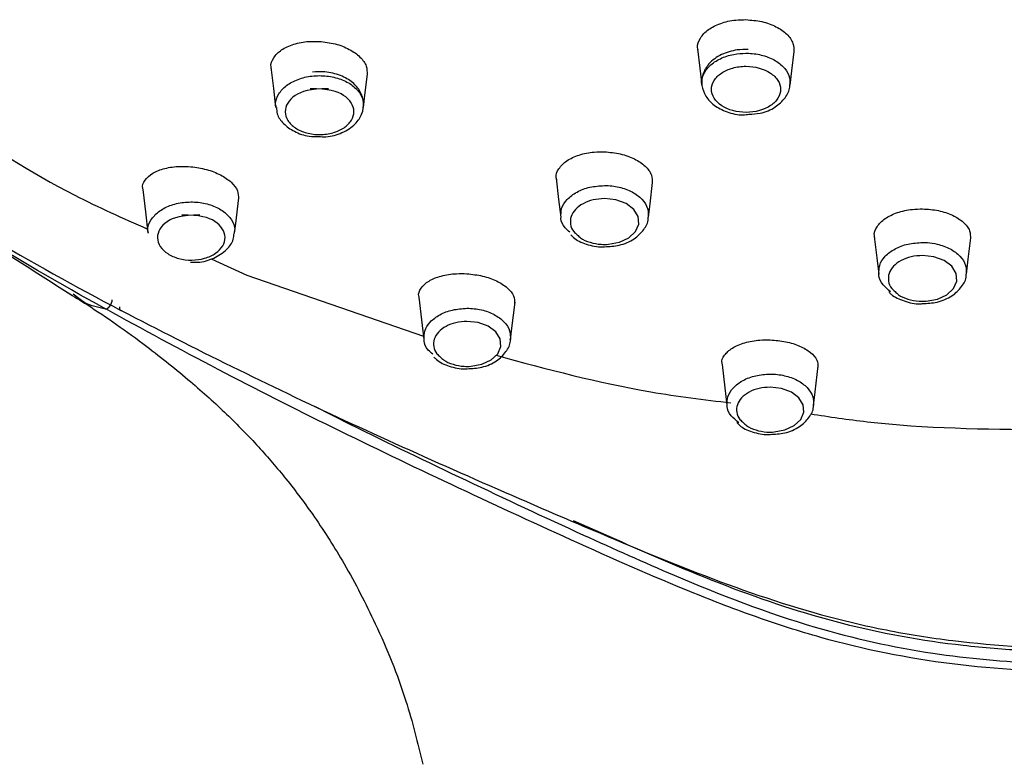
# Model space of a CAD drawing. Header units: inches. Extents: x 53216 to 117387, y -66787 to -22834.
# Tile 34 of 256: x 58258.32 to 58261.35, y -30491.55 to -30489.25. Entities that reach past the tile are written whole.
import ezdxf

# ---------------------------------------------------------------- set-up
doc = ezdxf.new("R2010")
doc.units = ezdxf.units.IN
doc.header["$MEASUREMENT"] = 0
doc.layers.get('0').update_dxf_attribs({"lineweight": 0})
doc.layers.add('p--łazienka NP', color=150, linetype='Continuous', lineweight=25)

# ---------------------------------------------------------------- blocks, each defined once
blk = doc.blocks.new('natrysk')
at = {"linetype": 'Continuous'}
for p, q in [((-6.4932, 52.2891), (-6.3838, 52.2381)), ((-6.3838, 52.2381), (-5.8393, 52.0508)), ((-6.1755, 51.835), (-6.0645, 51.7785)), ((-5.2509, 51.4258), (-5.377, 51.4808))]:
    blk.add_line(p, q, dxfattribs=at)
at = {"linetype": 'Continuous', "flags": 128}
for points in [[(-4.9947, 52.9361), (-4.9876, 52.8763), (-4.9815, 52.8243)], [(-4.7098, 52.8242), (-4.7046, 52.8683), (-4.6975, 52.9282)], [(-6.3095, 52.8793), (-6.3018, 52.8139), (-6.2949, 52.7555)], [(-6.0245, 52.7554), (-6.0201, 52.793), (-6.0124, 52.8583)], [(-5.4306, 52.5373), (-5.4229, 52.4717), (-5.4164, 52.4169)], [(-5.1461, 52.4168), (-5.1412, 52.4585), (-5.1334, 52.5241)], [(-6.7042, 52.5021), (-6.6962, 52.4336), (-6.6884, 52.3677)], [(-6.4213, 52.3674), (-6.4177, 52.3979), (-6.4084, 52.4772)], [(-5.2698, 52.3335), (-5.2357, 52.34), (-5.2067, 52.3537), (-5.1861, 52.373), (-5.1762, 52.3957), (-5.1782, 52.4194), (-5.1918, 52.4413), (-5.2154, 52.4589), (-5.2466, 52.4704), (-5.2818, 52.4743)], [(-4.4504, 52.3579), (-4.4426, 52.2922), (-4.4367, 52.2416)], [(-4.1663, 52.2416), (-4.1609, 52.2877), (-4.1532, 52.3534)], [(-4.2903, 52.1583), (-4.2561, 52.1647), (-4.2271, 52.1783), (-4.2064, 52.1975), (-4.1965, 52.2202), (-4.1984, 52.2439), (-4.2119, 52.2658), (-4.2355, 52.2835), (-4.2666, 52.295), (-4.3017, 52.299)], [(-5.8535, 52.1704), (-5.8452, 52.1004), (-5.8381, 52.04)], [(-5.571, 52.0397), (-5.5668, 52.0756), (-5.5574, 52.1552)], [(-5.6929, 51.9576), (-5.6594, 51.964), (-5.631, 51.9774), (-5.6108, 51.9963), (-5.6011, 52.0187), (-5.6031, 52.042), (-5.6166, 52.0635), (-5.6401, 52.0809), (-5.6708, 52.0921), (-5.7055, 52.0959)], [(-4.9191, 51.9633), (-4.9107, 51.8916), (-4.9043, 51.8373)], [(-4.6373, 51.8372), (-4.6323, 51.8789), (-4.6229, 51.9589)], [(-4.7594, 51.7551), (-4.7259, 51.7614), (-4.6974, 51.7747), (-4.6772, 51.7936), (-4.6674, 51.816), (-4.6693, 51.8392), (-4.6826, 51.8607), (-4.706, 51.8782), (-4.7367, 51.8894), (-4.7713, 51.8933)]]:
    blk.add_lwpolyline(points, dxfattribs=at)
at = {"linetype": 'Continuous'}
for points, knots in [([(-4.9928, 52.9329), (-4.9935, 52.9352), (-4.9974, 52.9475), (-4.9878, 52.97), (-4.9639, 52.9963), (-4.9252, 53.0157), (-4.8837, 53.0253), (-4.8565, 53.0257), (-4.846, 53.0259)], [0, 0, 0, 0, 0.047218, 0.252967, 0.459321, 0.665597, 0.871509, 1, 1, 1, 1]), ([(-4.846, 53.0259), (-4.8294, 53.0245), (-4.796, 53.0218), (-4.7515, 53.0053), (-4.7181, 52.9819), (-4.6982, 52.9541), (-4.6985, 52.9351), (-4.6986, 52.9261)], [0, 0, 0, 0, 0.204695, 0.40941, 0.61349, 0.818363, 1, 1, 1, 1]), ([(-6.3075, 52.8738), (-6.3082, 52.8758), (-6.312, 52.8877), (-6.3026, 52.9091), (-6.279, 52.9339), (-6.2405, 52.9516), (-6.1988, 52.9596), (-6.1714, 52.9591), (-6.1608, 52.9589)], [0, 0, 0, 0, 0.043266, 0.248155, 0.454724, 0.662299, 0.869728, 1, 1, 1, 1]), ([(-6.1608, 52.9589), (-6.1441, 52.957), (-6.1108, 52.9531), (-6.0664, 52.9355), (-6.033, 52.9115), (-6.0131, 52.8837), (-6.0133, 52.8651), (-6.0134, 52.8563)], [0, 0, 0, 0, 0.205025, 0.410032, 0.613531, 0.817384, 1, 1, 1, 1]), ([(-4.9811, 52.8244), (-4.9813, 52.825), (-4.9851, 52.8354), (-4.9781, 52.8571), (-4.9593, 52.885), (-4.9261, 52.907), (-4.8866, 52.9202), (-4.8586, 52.9218), (-4.846, 52.9225)], [0, 0, 0, 0, 0.0118, 0.216929, 0.421291, 0.626148, 0.831063, 1, 1, 1, 1]), ([(-4.8385, 52.9344), (-4.85, 52.9342), (-4.8789, 52.9337), (-4.9234, 52.9199), (-4.9604, 52.8932), (-4.9806, 52.8587), (-4.9839, 52.8226), (-4.9712, 52.7888), (-4.9442, 52.7601), (-4.9044, 52.7401), (-4.8654, 52.7307), (-4.8426, 52.7335), (-4.8369, 52.7343)], [0, 0, 0, 0, 0.080398, 0.201366, 0.327361, 0.430402, 0.52644, 0.62577, 0.726866, 0.83905, 0.959285, 1, 1, 1, 1]), ([(-4.846, 52.9225), (-4.8433, 52.9225), (-4.8254, 52.9223), (-4.7924, 52.9171), (-4.7528, 52.9006), (-4.7242, 52.8762), (-4.7089, 52.8494), (-4.7106, 52.8317), (-4.7113, 52.8243)], [0, 0, 0, 0, 0.0360736, 0.2394897, 0.4440333, 0.6479154, 0.8522, 1, 1, 1, 1]), ([(-4.8459, 52.8822), (-4.86, 52.8822), (-4.8739, 52.8803), (-4.8995, 52.8731), (-4.9113, 52.8678), (-4.9308, 52.8547), (-4.9387, 52.8467), (-4.9493, 52.8296), (-4.9521, 52.8203), (-4.952, 52.7924), (-4.9404, 52.7739), (-4.9009, 52.7476), (-4.8733, 52.74), (-4.8173, 52.7401), (-4.7898, 52.7479), (-4.7603, 52.7677), (-4.7525, 52.7756), (-4.7419, 52.7927), (-4.7392, 52.8021), (-4.7393, 52.8206), (-4.7421, 52.8299), (-4.7528, 52.847), (-4.7607, 52.8549), (-4.7903, 52.8746), (-4.8178, 52.8822), (-4.8459, 52.8822)], [0, 0, 0, 0, 0.0625, 0.0625, 0.125, 0.125, 0.1875, 0.1875, 0.25, 0.25, 0.375, 0.375, 0.5, 0.5, 0.625, 0.625, 0.6875, 0.6875, 0.75, 0.75, 0.8125, 0.8125, 0.875, 0.875, 1, 1, 1, 1]), ([(-6.2931, 52.7558), (-6.2941, 52.7596), (-6.2974, 52.7735), (-6.2872, 52.7976), (-6.2635, 52.8239), (-6.2272, 52.8433), (-6.1908, 52.8522), (-6.1682, 52.8531), (-6.1607, 52.8533)], [0, 0, 0, 0, 0.077841, 0.283395, 0.488515, 0.693549, 0.898909, 1, 1, 1, 1]), ([(-6.1626, 52.6659), (-6.155, 52.6653), (-6.1299, 52.6636), (-6.0884, 52.6762), (-6.0496, 52.701), (-6.0272, 52.7345), (-6.0214, 52.7703), (-6.032, 52.8048), (-6.0571, 52.8342), (-6.095, 52.8559), (-6.1393, 52.8664), (-6.1688, 52.8648), (-6.1814, 52.8641)], [0, 0, 0, 0, 0.052137, 0.172256, 0.295652, 0.397884, 0.492153, 0.590518, 0.688612, 0.797185, 0.913953, 1, 1, 1, 1]), ([(-6.1607, 52.8533), (-6.1529, 52.8531), (-6.13, 52.8524), (-6.0932, 52.8436), (-6.0567, 52.8244), (-6.0326, 52.7982), (-6.0221, 52.7739), (-6.0254, 52.7597), (-6.0263, 52.7557)], [0, 0, 0, 0, 0.104162, 0.307284, 0.511189, 0.714323, 0.918183, 1, 1, 1, 1]), ([(-4.8369, 52.7343), (-4.8252, 52.7348), (-4.7957, 52.7362), (-4.7551, 52.7543), (-4.7248, 52.7828), (-4.7101, 52.8083), (-4.7108, 52.8223), (-4.7109, 52.8244)], [0, 0, 0, 0, 0.186941, 0.471121, 0.727807, 0.958676, 1, 1, 1, 1]), ([(-6.1325, 52.8131), (-6.1884, 52.8129), (-6.2156, 52.8051), (-6.2546, 52.7787), (-6.2657, 52.7603), (-6.2654, 52.7326), (-6.2625, 52.7233), (-6.2517, 52.7064), (-6.2437, 52.6985), (-6.2241, 52.6856), (-6.2123, 52.6804), (-6.1867, 52.6735), (-6.1728, 52.6717), (-6.1451, 52.6718), (-6.1311, 52.6737), (-6.1057, 52.6809), (-6.094, 52.6862), (-6.0746, 52.6994), (-6.0668, 52.7073), (-6.0565, 52.7244), (-6.0538, 52.7336), (-6.0541, 52.7614), (-6.0657, 52.7797), (-6.1052, 52.8056), (-6.1325, 52.8131), (-6.1884, 52.8129)], [0, 0, 0, 0, 0.125, 0.125, 0.25, 0.25, 0.3125, 0.3125, 0.375, 0.375, 0.4375, 0.4375, 0.5, 0.5, 0.5625, 0.5625, 0.625, 0.625, 0.6875, 0.6875, 0.75, 0.75, 0.875, 0.875, 1, 1, 1, 1]), ([(-6.2927, 52.7554), (-6.2922, 52.7487), (-6.2909, 52.7304), (-6.2711, 52.7038), (-6.2378, 52.6797), (-6.1989, 52.6655), (-6.1723, 52.6658), (-6.1626, 52.6659)], [0, 0, 0, 0, 0.125765, 0.346546, 0.585485, 0.848102, 1, 1, 1, 1]), ([(-7.2978, 52.718), (-7.1745, 52.6364), (-6.9861, 52.512), (-6.7659, 52.4143), (-6.6899, 52.3806)], [0, 0, 0, 0, 0.655117, 1, 1, 1, 1]), ([(-6.8183, 52.1339), (-6.9607, 52.2124), (-7.0984, 52.2934), (-7.3672, 52.4561), (-7.4979, 52.5378), (-7.6244, 52.6197)], [0, 0, 0, 0, 0.5, 0.5, 1, 1, 1, 1]), ([(-5.4287, 52.5325), (-5.4294, 52.5344), (-5.4332, 52.5459), (-5.4238, 52.567), (-5.4001, 52.5919), (-5.3614, 52.6101), (-5.3198, 52.6187), (-5.2925, 52.6187), (-5.2819, 52.6187)], [0, 0, 0, 0, 0.041543, 0.248088, 0.455842, 0.663669, 0.87062, 1, 1, 1, 1]), ([(-5.2819, 52.6187), (-5.2653, 52.6172), (-5.2321, 52.6141), (-5.1878, 52.5979), (-5.1544, 52.575), (-5.1344, 52.5482), (-5.1345, 52.53), (-5.1346, 52.5214)], [0, 0, 0, 0, 0.204179, 0.408434, 0.611893, 0.816437, 1, 1, 1, 1]), ([(-7.5691, 52.5951), (-7.4442, 52.5147), (-7.3153, 52.4357), (-7.0494, 52.2803), (-6.9126, 52.2037), (-6.7715, 52.13)], [0, 0, 0, 0, 0.5, 0.5, 1, 1, 1, 1]), ([(-6.7033, 52.5023), (-6.7038, 52.5035), (-6.7075, 52.5136), (-6.6987, 52.5318), (-6.6761, 52.5537), (-6.6376, 52.5687), (-6.5955, 52.5748), (-6.5675, 52.5733), (-6.5567, 52.5727)], [0, 0, 0, 0, 0.027601, 0.233193, 0.443035, 0.655279, 0.866464, 1, 1, 1, 1]), ([(-6.5567, 52.5727), (-6.5402, 52.5704), (-6.5073, 52.5658), (-6.4632, 52.5483), (-6.4299, 52.5253), (-6.4098, 52.4992), (-6.4095, 52.4821), (-6.4094, 52.4739)], [0, 0, 0, 0, 0.204217, 0.407962, 0.60978, 0.811673, 1, 1, 1, 1]), ([(-7.4864, 52.5432), (-7.4718, 52.5335), (-7.286, 52.4098), (-7.0961, 52.2877), (-6.9212, 52.1753)], [0, 0, 0, 0, 0.0787058, 1, 1, 1, 1]), ([(-5.4157, 52.4169), (-5.4159, 52.4259), (-5.4164, 52.4452), (-5.3984, 52.4728), (-5.368, 52.4959), (-5.3275, 52.5115), (-5.2971, 52.5136), (-5.2819, 52.5146)], [0, 0, 0, 0, 0.180907, 0.385847, 0.590846, 0.795918, 1, 1, 1, 1]), ([(-5.2819, 52.5146), (-5.2819, 52.5146), (-5.2666, 52.5146), (-5.2359, 52.5113), (-5.1952, 52.4963), (-5.1645, 52.4732), (-5.1463, 52.4456), (-5.1466, 52.4262), (-5.1468, 52.417)], [0, 0, 0, 0, 0.000438, 0.204708, 0.409426, 0.613299, 0.817501, 1, 1, 1, 1]), ([(-6.6866, 52.368), (-6.6875, 52.3717), (-6.6909, 52.3853), (-6.6808, 52.409), (-6.6576, 52.435), (-6.6219, 52.4541), (-6.5862, 52.4629), (-6.5639, 52.4638), (-6.5565, 52.4641)], [0, 0, 0, 0, 0.076285, 0.282548, 0.488063, 0.693331, 0.899085, 1, 1, 1, 1]), ([(-6.5565, 52.4641), (-6.5488, 52.4639), (-6.5261, 52.4633), (-6.4898, 52.4547), (-6.4535, 52.4358), (-6.4296, 52.41), (-6.419, 52.3858), (-6.4222, 52.3717), (-6.4232, 52.3677)], [0, 0, 0, 0, 0.103995, 0.306748, 0.510168, 0.713028, 0.916468, 1, 1, 1, 1]), ([(-5.2818, 52.4743), (-5.2936, 52.4735), (-5.3173, 52.4719), (-5.3488, 52.4597), (-5.3728, 52.4417), (-5.3865, 52.4193), (-5.3879, 52.3954), (-5.3806, 52.3754), (-5.3695, 52.3661), (-5.3658, 52.363)], [0, 0, 0, 0, 0.153299, 0.307226, 0.461163, 0.615048, 0.768668, 0.922888, 1, 1, 1, 1]), ([(-4.4485, 52.3539), (-4.4492, 52.3558), (-4.4531, 52.3671), (-4.4435, 52.3884), (-4.4196, 52.4136), (-4.3808, 52.4324), (-4.3393, 52.4418), (-4.3122, 52.4424), (-4.3017, 52.4427)], [0, 0, 0, 0, 0.04208, 0.249895, 0.458243, 0.665671, 0.871782, 1, 1, 1, 1]), ([(-4.3017, 52.4427), (-4.2852, 52.4416), (-4.252, 52.4393), (-4.2077, 52.4242), (-4.1742, 52.4025), (-4.1542, 52.3765), (-4.1543, 52.3585), (-4.1544, 52.35)], [0, 0, 0, 0, 0.203684, 0.40756, 0.611383, 0.816872, 1, 1, 1, 1]), ([(-6.5287, 52.424), (-6.5837, 52.4236), (-6.6104, 52.4159), (-6.6485, 52.3898), (-6.6593, 52.3717), (-6.6587, 52.3444), (-6.6558, 52.3353), (-6.645, 52.3187), (-6.6371, 52.311), (-6.6177, 52.2984), (-6.606, 52.2933), (-6.5808, 52.2866), (-6.5672, 52.2848), (-6.5399, 52.285), (-6.5261, 52.2869), (-6.5012, 52.2941), (-6.4897, 52.2993), (-6.4708, 52.3123), (-6.4632, 52.3201), (-6.4531, 52.337), (-6.4506, 52.3461), (-6.4512, 52.3734), (-6.4628, 52.3913), (-6.5018, 52.4167), (-6.5287, 52.424), (-6.5837, 52.4236)], [0, 0, 0, 0, 0.125, 0.125, 0.25, 0.25, 0.3125, 0.3125, 0.375, 0.375, 0.4375, 0.4375, 0.5, 0.5, 0.5625, 0.5625, 0.625, 0.625, 0.6875, 0.6875, 0.75, 0.75, 0.875, 0.875, 1, 1, 1, 1]), ([(-5.3887, 52.371), (-5.3937, 52.3753), (-5.4081, 52.3875), (-5.4169, 52.4044), (-5.4158, 52.4158), (-5.4157, 52.4169)], [0, 0, 0, 0, 0.323812, 0.930114, 1, 1, 1, 1]), ([(-5.2815, 52.3262), (-5.2662, 52.327), (-5.2332, 52.3286), (-5.1898, 52.348), (-5.1602, 52.3767), (-5.1461, 52.4018), (-5.1469, 52.4153), (-5.147, 52.4171)], [0, 0, 0, 0, 0.234356, 0.505407, 0.748329, 0.967021, 1, 1, 1, 1]), ([(-6.5573, 52.279), (-6.5497, 52.2785), (-6.5249, 52.2768), (-6.4836, 52.2894), (-6.4462, 52.3141), (-6.4252, 52.3427), (-6.4237, 52.3611), (-6.4232, 52.3673)], [0, 0, 0, 0, 0.116712, 0.383908, 0.657803, 0.883805, 1, 1, 1, 1]), ([(-5.3853, 52.3627), (-5.3828, 52.3599), (-5.3711, 52.3468), (-5.3374, 52.3333), (-5.3026, 52.3237), (-5.2836, 52.326), (-5.2815, 52.3262)], [0, 0, 0, 0, 0.108618, 0.514178, 0.9459, 1, 1, 1, 1]), ([(-5.3658, 52.363), (-5.3625, 52.3597), (-5.3528, 52.3496), (-5.3267, 52.3388), (-5.2965, 52.3327), (-5.2772, 52.3333), (-5.2698, 52.3335)], [0, 0, 0, 0, 0.160191, 0.4804, 0.800619, 1, 1, 1, 1]), ([(-4.4359, 52.2416), (-4.4361, 52.2507), (-4.4365, 52.27), (-4.4185, 52.2977), (-4.388, 52.3207), (-4.3473, 52.3363), (-4.3169, 52.3383), (-4.3017, 52.3393)], [0, 0, 0, 0, 0.182147, 0.386556, 0.591196, 0.795998, 1, 1, 1, 1]), ([(-4.3017, 52.3393), (-4.2967, 52.3392), (-4.2815, 52.3389), (-4.2515, 52.3342), (-4.2151, 52.3209), (-4.1846, 52.2977), (-4.1665, 52.2701), (-4.1669, 52.2507), (-4.1671, 52.2416)], [0, 0, 0, 0, 0.067359, 0.205156, 0.4099, 0.613743, 0.817886, 1, 1, 1, 1]), ([(-4.3017, 52.299), (-4.3135, 52.2982), (-4.3373, 52.2966), (-4.3689, 52.2844), (-4.3929, 52.2665), (-4.4067, 52.2441), (-4.4082, 52.2202), (-4.401, 52.2003), (-4.3899, 52.191), (-4.3861, 52.1879)], [0, 0, 0, 0, 0.153512, 0.307512, 0.461459, 0.615225, 0.768795, 0.92292, 1, 1, 1, 1]), ([(-5.8526, 52.1706), (-5.853, 52.1716), (-5.8568, 52.1813), (-5.8479, 52.1993), (-5.825, 52.2214), (-5.7863, 52.237), (-5.7442, 52.2439), (-5.7165, 52.2432), (-5.7058, 52.2429)], [0, 0, 0, 0, 0.024856, 0.234002, 0.446149, 0.658745, 0.868628, 1, 1, 1, 1]), ([(-5.7058, 52.2429), (-5.6894, 52.2411), (-5.6567, 52.2374), (-5.6127, 52.2216), (-5.5795, 52.2003), (-5.559, 52.1754), (-5.5587, 52.1589), (-5.5585, 52.1509)], [0, 0, 0, 0, 0.202584, 0.404691, 0.606416, 0.809508, 1, 1, 1, 1]), ([(-4.4, 52.1874), (-4.4083, 52.1943), (-4.4261, 52.2091), (-4.4372, 52.2293), (-4.436, 52.2405), (-4.4359, 52.2416)], [0, 0, 0, 0, 0.442766, 0.94587, 1, 1, 1, 1]), ([(-4.3021, 52.151), (-4.2868, 52.1517), (-4.2538, 52.1533), (-4.2103, 52.1725), (-4.1807, 52.2012), (-4.1665, 52.2263), (-4.1672, 52.2399), (-4.1673, 52.2418)], [0, 0, 0, 0, 0.233676, 0.504268, 0.746987, 0.965448, 1, 1, 1, 1]), ([(-6.9371, 52.1852), (-6.9168, 52.1729), (-6.8377, 52.1247), (-6.7104, 52.035), (-6.5598, 51.9147), (-6.4444, 51.8105), (-6.3472, 51.7108), (-6.258, 51.6065), (-6.1688, 51.4868), (-6.0749, 51.3387), (-5.9794, 51.1526), (-5.8942, 50.9475), (-5.8575, 50.7967), (-5.8414, 50.7309)], [0, 0, 0, 0, 0.039576, 0.154701, 0.23757, 0.311609, 0.385061, 0.455993, 0.537039, 0.632325, 0.749331, 0.890802, 1, 1, 1, 1]), ([(-4.4058, 52.1876), (-4.4033, 52.1848), (-4.3916, 52.1716), (-4.358, 52.1581), (-4.3232, 52.1485), (-4.3042, 52.1507), (-4.3021, 52.151)], [0, 0, 0, 0, 0.109464, 0.514304, 0.945556, 1, 1, 1, 1]), ([(-4.3861, 52.1879), (-4.3829, 52.1845), (-4.3732, 52.1745), (-4.3472, 52.1636), (-4.317, 52.1575), (-4.2977, 52.158), (-4.2903, 52.1583)], [0, 0, 0, 0, 0.160121, 0.480165, 0.800234, 1, 1, 1, 1]), ([(-6.8183, 52.1339), (-6.8414, 52.1385), (-6.8788, 52.1459), (-6.9074, 52.1708), (-6.9184, 52.1803)], [0, 0, 0, 0, 0.615853, 1, 1, 1, 1]), ([(-6.8184, 52.134), (-6.8154, 52.1335), (-6.8104, 52.1373), (-6.8019, 52.1494), (-6.7987, 52.1573), (-6.7982, 52.1627)], [0, 0, 0, 0, 0.5, 0.5, 1, 1, 1, 1]), ([(-3.7943, 51.0155), (-3.9345, 51.0155), (-4.0733, 51.0231), (-4.3473, 51.0573), (-4.4823, 51.0845), (-4.6818, 51.1406), (-4.7479, 51.1619), (-4.8787, 51.208), (-4.9431, 51.2328), (-5.1343, 51.3103), (-5.2593, 51.3658), (-5.5075, 51.4783), (-5.6308, 51.5354), (-5.8756, 51.6506), (-5.997, 51.7087), (-6.237, 51.8268), (-6.3556, 51.8868), (-6.5895, 52.0093), (-6.7047, 52.0716), (-6.8183, 52.1342)], [0, 0, 0, 0, 0.125, 0.125, 0.25, 0.25, 0.3125, 0.3125, 0.375, 0.375, 0.5, 0.5, 0.625, 0.625, 0.75, 0.75, 0.875, 0.875, 1, 1, 1, 1]), ([(-6.7715, 52.13), (-6.7707, 52.1296), (-6.7699, 52.1292), (-6.7691, 52.1288), (-6.7691, 52.1288), (-6.7691, 52.1288), (-6.7691, 52.1288)], [0, 0, 0, 0, 0.0000289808, 0.0000289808, 0.0000289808, 0.0000290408, 0.0000290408, 0.0000290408, 0.0000290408]), ([(-6.7692, 52.129), (-6.6578, 52.0709), (-6.5448, 52.0134), (-6.3158, 51.9007), (-6.1998, 51.8454), (-5.9649, 51.7364), (-5.8459, 51.6827), (-5.6057, 51.5765), (-5.4845, 51.5239), (-5.241, 51.42), (-5.1187, 51.3684), (-4.8698, 51.2723), (-4.7433, 51.2278), (-4.5473, 51.1739), (-4.4808, 51.1582), (-4.3456, 51.1315), (-4.277, 51.1206), (-4.0713, 51.0955), (-3.9331, 51.0882), (-3.7943, 51.0883)], [0, 0, 0, 0, 0.125, 0.125, 0.25, 0.25, 0.375, 0.375, 0.5, 0.5, 0.625, 0.625, 0.75, 0.75, 0.8125, 0.8125, 0.875, 0.875, 1, 1, 1, 1]), ([(-5.8373, 52.04), (-5.8375, 52.0488), (-5.838, 52.0678), (-5.8204, 52.095), (-5.7904, 52.1177), (-5.7506, 52.1331), (-5.7206, 52.1352), (-5.7057, 52.1363)], [0, 0, 0, 0, 0.180493, 0.385673, 0.590669, 0.795994, 1, 1, 1, 1]), ([(-5.7057, 52.1363), (-5.7056, 52.1363), (-5.6905, 52.1363), (-5.6602, 52.133), (-5.6199, 52.1183), (-5.5894, 52.0955), (-5.5713, 52.0681), (-5.5716, 52.0489), (-5.5717, 52.0399)], [0, 0, 0, 0, 0.001238, 0.204939, 0.408691, 0.612998, 0.816863, 1, 1, 1, 1]), ([(-5.7055, 52.0959), (-5.7171, 52.0951), (-5.7403, 52.0935), (-5.7712, 52.0815), (-5.7947, 52.0639), (-5.8082, 52.0418), (-5.8095, 52.0183), (-5.8023, 51.9988), (-5.7913, 51.9896), (-5.7876, 51.9865)], [0, 0, 0, 0, 0.153004, 0.306893, 0.460522, 0.614227, 0.767903, 0.922507, 1, 1, 1, 1]), ([(-5.8105, 51.9945), (-5.8155, 51.9987), (-5.8298, 52.0108), (-5.8385, 52.0276), (-5.8374, 52.0388), (-5.8373, 52.04)], [0, 0, 0, 0, 0.3225004, 0.9277709, 1, 1, 1, 1]), ([(-5.7049, 51.9502), (-5.6896, 51.951), (-5.6567, 51.9526), (-5.6137, 51.972), (-5.5848, 52.0004), (-5.571, 52.0251), (-5.5718, 52.0383), (-5.5719, 52.0399)], [0, 0, 0, 0, 0.2382017, 0.5098598, 0.7517532, 0.9694848, 1, 1, 1, 1]), ([(-4.9183, 51.9635), (-4.9187, 51.9645), (-4.9225, 51.974), (-4.9134, 51.9922), (-4.8901, 52.0147), (-4.8511, 52.0312), (-4.8093, 52.039), (-4.7819, 52.0391), (-4.7714, 52.0391)], [0, 0, 0, 0, 0.025738, 0.237845, 0.45115, 0.662972, 0.871004, 1, 1, 1, 1]), ([(-4.7714, 52.0391), (-4.7551, 52.0378), (-4.7224, 52.0351), (-4.6786, 52.0209), (-4.6452, 52.001), (-4.6247, 51.9773), (-4.6244, 51.9612), (-4.6242, 51.9534)], [0, 0, 0, 0, 0.201401, 0.4025346, 0.6047457, 0.8095525, 1, 1, 1, 1]), ([(-5.8071, 51.9862), (-5.8047, 51.9835), (-5.793, 51.9705), (-5.7597, 51.9572), (-5.7255, 51.9478), (-5.7069, 51.95), (-5.7049, 51.9502)], [0, 0, 0, 0, 0.10928, 0.516208, 0.950264, 1, 1, 1, 1]), ([(-5.7876, 51.9865), (-5.7843, 51.9832), (-5.7747, 51.9734), (-5.749, 51.9627), (-5.7191, 51.9567), (-5.7001, 51.9574), (-5.6929, 51.9576)], [0, 0, 0, 0, 0.1603363, 0.4809253, 0.8015103, 1, 1, 1, 1]), ([(-5.6159, 51.9915), (-5.4588, 51.949), (-5.2238, 51.8854), (-4.9749, 51.8549), (-4.8924, 51.8448)], [0, 0, 0, 0, 0.66827, 1, 1, 1, 1]), ([(-4.9035, 51.8373), (-4.9037, 51.8463), (-4.9042, 51.8653), (-4.8864, 51.8925), (-4.8564, 51.9152), (-4.8164, 51.9306), (-4.7864, 51.9326), (-4.7714, 51.9336)], [0, 0, 0, 0, 0.18172, 0.386196, 0.590643, 0.795625, 1, 1, 1, 1]), ([(-4.7714, 51.9336), (-4.7713, 51.9336), (-4.7563, 51.9336), (-4.726, 51.9303), (-4.6857, 51.9155), (-4.6554, 51.8927), (-4.6374, 51.8653), (-4.6378, 51.8462), (-4.638, 51.8372)], [0, 0, 0, 0, 0.0005527, 0.2047524, 0.4089716, 0.6136121, 0.8177265, 1, 1, 1, 1]), ([(-4.7713, 51.8933), (-4.7829, 51.8925), (-4.8062, 51.8909), (-4.8372, 51.8789), (-4.8608, 51.8614), (-4.8743, 51.8394), (-4.8758, 51.8159), (-4.8686, 51.7964), (-4.8577, 51.7872), (-4.854, 51.7841)], [0, 0, 0, 0, 0.153693, 0.307759, 0.46141, 0.614993, 0.768407, 0.922728, 1, 1, 1, 1]), ([(-4.8679, 51.7837), (-4.8762, 51.7906), (-4.8938, 51.8052), (-4.9047, 51.8251), (-4.9036, 51.8362), (-4.9035, 51.8373)], [0, 0, 0, 0, 0.442228, 0.944837, 1, 1, 1, 1]), ([(-4.7717, 51.7477), (-4.7564, 51.7484), (-4.7234, 51.75), (-4.6803, 51.7692), (-4.6512, 51.7976), (-4.6373, 51.8223), (-4.6381, 51.8356), (-4.6382, 51.8373)], [0, 0, 0, 0, 0.237858, 0.508991, 0.750437, 0.96754, 1, 1, 1, 1]), ([(-4.647, 51.8109), (-4.5891, 51.8022), (-4.3528, 51.7669), (-4.1099, 51.7641), (-3.9266, 51.762)], [0, 0, 0, 0, 0.2454504, 1, 1, 1, 1]), ([(-6.0645, 51.7785), (-5.9468, 51.7204), (-5.8279, 51.6631), (-5.5883, 51.5494), (-5.4677, 51.493), (-5.3461, 51.4374)], [0, 0, 0, 0, 0.5, 0.5, 1, 1, 1, 1]), ([(-4.8737, 51.784), (-4.8712, 51.7812), (-4.8596, 51.7681), (-4.8263, 51.7548), (-4.7922, 51.7453), (-4.7736, 51.7475), (-4.7717, 51.7477)], [0, 0, 0, 0, 0.111811, 0.517827, 0.950759, 1, 1, 1, 1]), ([(-4.854, 51.7841), (-4.8508, 51.7808), (-4.8412, 51.771), (-4.8156, 51.7603), (-4.7858, 51.7542), (-4.7667, 51.7548), (-4.7594, 51.7551)], [0, 0, 0, 0, 0.159761, 0.479803, 0.799809, 1, 1, 1, 1]), ([(-3.7943, 51.0763), (-3.8582, 51.0763), (-3.9221, 51.0779), (-4.0497, 51.0846), (-4.1135, 51.0897), (-4.303, 51.1112), (-4.427, 51.1337), (-4.6698, 51.1958), (-4.7886, 51.2357), (-5.023, 51.3254), (-5.1376, 51.3748), (-5.2509, 51.4258)], [0, 0, 0, 0, 0.125, 0.125, 0.25, 0.25, 0.5, 0.5, 0.75, 0.75, 1, 1, 1, 1])]:
    blk.add_open_spline(points, degree=3, knots=knots, dxfattribs=at)
for points in [[(-6.7691, 52.129), (-6.7735, 52.1289), (-6.7759, 52.1333), (-6.7754, 52.1404)], [(-5.3461, 51.4374), (-5.2538, 51.3952), (-5.1609, 51.3534), (-5.0667, 51.3135)], [(-5.0667, 51.3135), (-4.9255, 51.2536), (-4.7813, 51.1977), (-4.6323, 51.1537)], [(-4.6323, 51.1537), (-4.514, 51.1188), (-4.3928, 51.0919), (-4.2699, 51.0734)], [(-4.2699, 51.0734), (-4.1603, 51.057), (-4.0495, 51.0472), (-3.9385, 51.0427)]]:
    blk.add_open_spline(points, degree=3, dxfattribs=at)

msp = doc.modelspace()

# ---------------------------------------------------------------- block references
at = {"layer": 'p--łazienka NP', "linetype": 'Continuous', "lineweight": 30, "ltscale": 35}
msp.add_blockref('natrysk', (58265.3996, -30542.28), dxfattribs=at)

doc.saveas('drawing.dxf')
